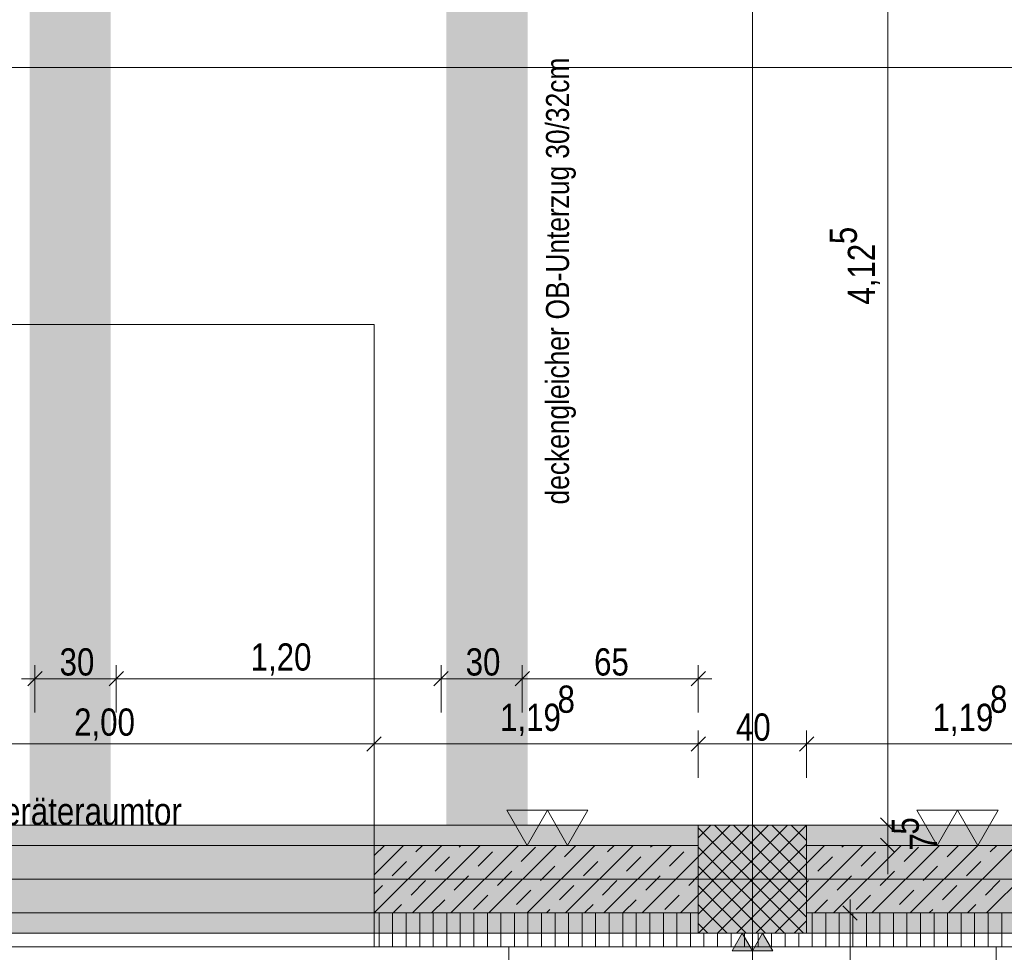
# Model space of a CAD drawing. Extents: x -720 to 300, y 62 to 1162.
# Tile 106 of 256: x -207 to -134, y 770 to 838. Entities that reach past the tile are written whole.
import ezdxf
from ezdxf.lldxf.tags import DXFTag

# ---------------------------------------------------------------- set-up
doc = ezdxf.new("R2010")
doc.units = 0
doc.layers.get('0').update_dxf_attribs({"lineweight": 13})
for name, color, linetype, lineweight, true_color in [('30 -33 Aussenwände- 3 Aussenstützen', 7, 'Continuous', 50, 0x0000dd), ('30 -34 Innenwände- 1 tragend', 7, 'Continuous', 13, 0xdd0806), ('30 -34 Innenwände- 2 nichttragend', 7, 'Continuous', 18, 0xff7fe6), ('30 -34 Innenwände- 4 Türen_Fenster', 7, 'Continuous', 15, 0x9955ff), ('30 -35 Decken- 1 Konstruktion-Träger- Stahlbeton', 7, 'Continuous', 13, 0x33aa00), ('60- 61 allgemeine Ausstattung- 1 Möbel', 7, 'Continuous', 9, 0x00cccc), ('70 -72 Beschriftung- 1 Beschriftung allgemein', 7, 'Continuous', 9, 0xff6633), ('70 -72 Beschriftung- 2 Beschriftung Bauteile', 7, 'Continuous', 9, 0x9999ff), ('70 -76 Bemaßung- 2 Allgemein', 9, 'Continuous', 5, 0x808080), ('iwb_Schraffur_Unterzug', 7, 'Continuous', 5, 0xffffcc), ('iwb_Sichtbeton', 2, 'Continuous', 50, 0xffff00), ('iwb_Sichtbeton-Shading', 2, 'Continuous', 50, 0xffff00)]:
    doc.layers.add(name, color=color, linetype=linetype, lineweight=lineweight, true_color=true_color)
doc.layers.add('70 -71 Achsen- 1 Gebäudeachsen', color=7, linetype='STRICHPUNKT2-A06G93UB8I', lineweight=18)
doc.layers.add('70 -73 Bauteildarst.- 2 verdeckt 0.15', color=7, linetype='fein_strichliert-A06G93UC8I', lineweight=15)
doc.styles.get("Standard").update_dxf_attribs({"font": 'ARIALN.TTF'})
tags = doc.linetypes.add('fein_strichliert-A06G93UC8I', pattern=[4, 1, -2, 1]).pattern_tags.tags
tags[8:9] = [DXFTag(74, 4), DXFTag(75, 0), DXFTag(340, '0'), DXFTag(46, 0.0), DXFTag(50, 0.0), DXFTag(44, 0.0), DXFTag(45, 0.0)]
tags[6:7] = [DXFTag(74, 4), DXFTag(75, 0), DXFTag(340, '0'), DXFTag(46, 0.0), DXFTag(50, 0.0), DXFTag(44, 0.0), DXFTag(45, 0.0)]
tags[4:5] = [DXFTag(74, 4), DXFTag(75, 0), DXFTag(340, '0'), DXFTag(46, 0.0), DXFTag(50, 0.0), DXFTag(44, 0.0), DXFTag(45, 0.0)]
tags = doc.linetypes.add('STRICHPUNKT2-A06G93UB8I', pattern=[12.7, 6.35, -3.175, 0, -3.175]).pattern_tags.tags
tags[10:11] = [DXFTag(74, 4), DXFTag(75, 0), DXFTag(340, '0'), DXFTag(46, 0.0), DXFTag(50, 0.0), DXFTag(44, 0.0), DXFTag(45, 0.0)]
tags[8:9] = [DXFTag(74, 4), DXFTag(75, 0), DXFTag(340, '0'), DXFTag(46, 0.0), DXFTag(50, 0.0), DXFTag(44, 0.0), DXFTag(45, 0.0)]
tags[6:7] = [DXFTag(74, 4), DXFTag(75, 0), DXFTag(340, '0'), DXFTag(46, 0.0), DXFTag(50, 0.0), DXFTag(44, 0.0), DXFTag(45, 0.0)]
tags[4:5] = [DXFTag(74, 4), DXFTag(75, 0), DXFTag(340, '0'), DXFTag(46, 0.0), DXFTag(50, 0.0), DXFTag(44, 0.0), DXFTag(45, 0.0)]

# ---------------------------------------------------------------- blocks, each defined once
blk = doc.blocks.new('Shading-A06G93SP8I', base_point=(-566.802, 777.112))
at = {"layer": 'iwb_Sichtbeton-Shading', "color": 51, "true_color": 0xffff7f}
for points in [[(-156.852, 777.712), (-156.852, 777.112), (-180.802, 777.712), (-180.802, 777.112)], [(-124.902, 777.712), (-124.902, 777.112), (-148.852, 777.712), (-148.852, 777.112)]]:
    blk.add_solid(points, dxfattribs=at)
blk = doc.blocks.new('Referenz-A06G93UD8I')
at = {"layer": '30 -33 Aussenwände- 3 Aussenstützen', "color": 0, "lineweight": -2}
for p, q in [((-156.853, 777.976), (-155.917, 778.912)), ((-156.853, 776.562), (-154.502, 778.912)), ((-156.853, 775.147), (-153.088, 778.912)), ((-156.853, 773.733), (-151.674, 778.912)), ((-156.853, 772.319), (-150.26, 778.912)), ((-156.853, 778.696), (-149.069, 770.912)), ((-156.846, 770.912), (-148.853, 778.905)), ((-155.654, 778.912), (-148.853, 772.111)), ((-154.24, 778.912), (-148.853, 773.525)), ((-152.826, 778.912), (-148.853, 774.939)), ((-151.412, 778.912), (-148.853, 776.353)), ((-149.998, 778.912), (-148.853, 777.768)), ((-156.853, 777.282), (-150.483, 770.912)), ((-155.431, 770.912), (-148.853, 777.49)), ((-156.853, 775.868), (-151.897, 770.912)), ((-154.017, 770.912), (-148.853, 776.076)), ((-152.853, 775.912), (-152.853, 773.912)), ((-153.853, 774.912), (-151.853, 774.912)), ((-156.853, 774.454), (-153.311, 770.912)), ((-152.603, 770.912), (-148.853, 774.662)), ((-151.189, 770.912), (-148.853, 773.248)), ((-156.853, 773.04), (-154.725, 770.912)), ((-149.774, 770.912), (-148.853, 771.834)), ((-156.853, 771.625), (-156.14, 770.912))]:
    blk.add_line(p, q, dxfattribs=at)
at = {"layer": '30 -33 Aussenwände- 3 Aussenstützen', "color": 0, "linetype": 'Continuous', "lineweight": -2, "ltscale": 0.13}
for p, q in [((-148.853, 778.912), (-156.853, 778.912)), ((-156.853, 778.912), (-156.853, 770.912)), ((-148.853, 770.912), (-148.853, 778.912)), ((-156.853, 770.912), (-148.853, 770.912))]:
    blk.add_line(p, q, dxfattribs=at)
at = {"layer": '30 -34 Innenwände- 1 tragend', "color": 0, "lineweight": -2}
for p, q in [((-180.803, 775.239), (-178.63, 777.412)), ((-180.803, 776.653), (-180.044, 777.412)), ((-180.803, 777.412), (-156.853, 777.412)), ((-180.801, 772.412), (-175.801, 777.412)), ((-177.973, 772.412), (-172.973, 777.412)), ((-177.706, 776.922), (-177.216, 777.412)), ((-175.144, 772.412), (-170.144, 777.412)), ((-174.524, 777.275), (-174.387, 777.412)), ((-173.11, 775.861), (-172.049, 776.922)), ((-172.316, 772.412), (-167.316, 777.412)), ((-169.928, 776.215), (-168.867, 777.275)), ((-169.488, 772.412), (-164.488, 777.412)), ((-166.746, 776.568), (-165.902, 777.412)), ((-166.659, 772.412), (-161.659, 777.412)), ((-163.831, 772.412), (-158.831, 777.412)), ((-163.564, 776.922), (-163.073, 777.412)), ((-160.382, 777.275), (-160.245, 777.412)), ((-158.967, 775.861), (-157.907, 776.922)), ((-148.853, 777.412), (-124.903, 777.412)), ((-148.853, 776.076), (-147.517, 777.412)), ((-148.853, 773.248), (-144.689, 777.412)), ((-146.86, 772.412), (-141.86, 777.412)), ((-146.239, 777.275), (-146.103, 777.412)), ((-144.825, 775.861), (-143.765, 776.922)), ((-144.032, 772.412), (-139.032, 777.412)), ((-141.643, 776.215), (-140.583, 777.275)), ((-141.203, 772.412), (-136.203, 777.412)), ((-138.461, 776.568), (-137.618, 777.412)), ((-138.375, 772.412), (-133.375, 777.412)), ((-135.547, 772.412), (-130.547, 777.412)), ((-135.279, 776.922), (-134.789, 777.412)), ((-179.473, 775.154), (-178.413, 776.215)), ((-176.292, 775.508), (-175.231, 776.568)), ((-165.331, 775.154), (-164.271, 776.215)), ((-162.149, 775.508), (-161.089, 776.568)), ((-161.002, 772.412), (-156.853, 776.561)), ((-148.007, 775.508), (-146.947, 776.568)), ((-137.047, 775.154), (-135.986, 776.215)), ((-171.695, 774.447), (-170.635, 775.508)), ((-168.513, 774.801), (-167.453, 775.861)), ((-143.411, 774.447), (-142.35, 775.508)), ((-140.229, 774.801), (-139.168, 775.861)), ((-178.059, 773.74), (-176.999, 774.801)), ((-174.877, 774.093), (-173.817, 775.154)), ((-163.917, 773.74), (-162.856, 774.801)), ((-160.735, 774.093), (-159.675, 775.154)), ((-157.553, 774.447), (-156.853, 775.147)), ((-148.853, 774.662), (-148.714, 774.801)), ((-146.593, 774.093), (-145.532, 775.154)), ((-135.633, 773.74), (-134.572, 774.801)), ((-180.803, 773.825), (-180.181, 774.447)), ((-170.281, 773.033), (-169.22, 774.093)), ((-167.099, 773.386), (-166.038, 774.447)), ((-141.997, 773.033), (-140.936, 774.093)), ((-138.815, 773.386), (-137.754, 774.447)), ((-176.559, 772.412), (-175.584, 773.386)), ((-173.463, 772.679), (-172.402, 773.74)), ((-162.417, 772.412), (-161.442, 773.386)), ((-159.321, 772.679), (-158.26, 773.74)), ((-158.174, 772.412), (-156.853, 773.733)), ((-148.274, 772.412), (-147.3, 773.386)), ((-145.179, 772.679), (-144.118, 773.74)), ((-179.387, 772.412), (-178.766, 773.033)), ((-168.073, 772.412), (-167.806, 772.679)), ((-165.245, 772.412), (-164.624, 773.033)), ((-139.789, 772.412), (-139.522, 772.679)), ((-136.961, 772.412), (-136.34, 773.033)), ((-180.803, 772.412), (-156.853, 772.412)), ((-148.853, 772.412), (-124.903, 772.412))]:
    blk.add_line(p, q, dxfattribs=at)
at = {"layer": '30 -34 Innenwände- 1 tragend', "color": 0, "linetype": 'Continuous', "lineweight": -2, "ltscale": 0.13}
for p, q in [((-180.803, 777.412), (-156.853, 777.412)), ((-156.853, 777.412), (-156.853, 770.912)), ((-148.853, 777.412), (-148.853, 770.912)), ((-148.853, 777.412), (-124.903, 777.412)), ((-180.803, 769.912), (-156.853, 769.912)), ((-148.853, 769.912), (-124.903, 769.912))]:
    blk.add_line(p, q, dxfattribs=at)
at = {"layer": '30 -34 Innenwände- 2 nichttragend', "color": 0, "lineweight": -2}
for p, q in [((-180.803, 772.412), (-156.853, 772.412)), ((-180.433, 769.912), (-180.433, 772.412)), ((-179.433, 769.912), (-179.433, 772.412)), ((-178.433, 769.912), (-178.433, 772.412)), ((-177.433, 769.912), (-177.433, 772.412)), ((-176.433, 769.912), (-176.433, 772.412)), ((-175.433, 769.912), (-175.433, 772.412)), ((-174.433, 769.912), (-174.433, 772.412)), ((-173.433, 769.912), (-173.433, 772.412)), ((-172.433, 769.912), (-172.433, 772.412)), ((-171.433, 769.912), (-171.433, 772.412)), ((-170.433, 769.912), (-170.433, 772.412)), ((-169.433, 769.912), (-169.433, 772.412)), ((-168.433, 769.912), (-168.433, 772.412)), ((-167.433, 769.912), (-167.433, 772.412)), ((-166.433, 769.912), (-166.433, 772.412)), ((-165.433, 769.912), (-165.433, 772.412)), ((-164.433, 769.912), (-164.433, 772.412)), ((-163.433, 769.912), (-163.433, 772.412)), ((-162.433, 769.912), (-162.433, 772.412)), ((-161.433, 769.912), (-161.433, 772.412)), ((-160.433, 769.912), (-160.433, 772.412)), ((-159.433, 769.912), (-159.433, 772.412)), ((-158.433, 769.912), (-158.433, 772.412)), ((-157.433, 769.912), (-157.433, 772.412)), ((-148.853, 772.412), (-124.903, 772.412)), ((-148.433, 769.912), (-148.433, 772.412)), ((-147.433, 769.912), (-147.433, 772.412)), ((-146.433, 769.912), (-146.433, 772.412)), ((-145.433, 769.912), (-145.433, 772.412)), ((-144.433, 769.912), (-144.433, 772.412)), ((-143.433, 769.912), (-143.433, 772.412)), ((-142.433, 769.912), (-142.433, 772.412)), ((-141.433, 769.912), (-141.433, 772.412)), ((-140.433, 769.912), (-140.433, 772.412)), ((-139.433, 769.912), (-139.433, 772.412)), ((-138.433, 769.912), (-138.433, 772.412)), ((-137.433, 769.912), (-137.433, 772.412)), ((-136.433, 769.912), (-136.433, 772.412)), ((-135.433, 769.912), (-135.433, 772.412)), ((-134.433, 769.912), (-134.433, 772.412)), ((-148.853, 770.912), (-156.853, 770.912)), ((-156.433, 770.912), (-156.433, 769.912)), ((-155.433, 770.912), (-155.433, 769.912)), ((-154.433, 770.912), (-154.433, 769.912)), ((-153.433, 770.912), (-153.433, 769.912)), ((-152.433, 770.912), (-152.433, 769.912)), ((-151.433, 770.912), (-151.433, 769.912)), ((-150.433, 770.912), (-150.433, 769.912)), ((-149.433, 770.912), (-149.433, 769.912)), ((-180.803, 769.912), (-156.853, 769.912)), ((-148.853, 769.912), (-156.853, 769.912)), ((-148.853, 769.912), (-124.903, 769.912))]:
    blk.add_line(p, q, dxfattribs=at)
at = {"layer": '30 -34 Innenwände- 2 nichttragend', "color": 0, "linetype": 'Continuous', "lineweight": -2, "ltscale": 0.13}
for p, q in [((-148.853, 770.912), (-156.853, 770.912)), ((-148.853, 769.912), (-156.853, 769.912))]:
    blk.add_line(p, q, dxfattribs=at)
at = {"layer": '30 -34 Innenwände- 4 Türen_Fenster', "color": 0, "linetype": 'Continuous', "lineweight": -2, "ltscale": 0.13}
for p, q in [((-220.803, 777.412), (-180.803, 777.412)), ((-220.803, 777.412), (-180.803, 777.412)), ((-180.803, 777.412), (-180.803, 769.912)), ((-220.803, 772.412), (-180.803, 772.412)), ((-220.803, 772.412), (-180.803, 772.412)), ((-180.803, 769.912), (-220.803, 769.912)), ((-220.803, 769.912), (-180.803, 769.912))]:
    blk.add_line(p, q, dxfattribs=at)
at = {"layer": '30 -35 Decken- 1 Konstruktion-Träger- Stahlbeton', "color": 0, "linetype": 'fein_strichliert-A06G93UC8I', "lineweight": -2, "ltscale": 0.13}
for p, q in [((-604.853, 778.912), (76.456, 778.912)), ((-604.853, 770.912), (76.456, 770.912))]:
    blk.add_line(p, q, dxfattribs=at)
at = {"layer": '60- 61 allgemeine Ausstattung- 1 Möbel', "color": 0, "linetype": 'Continuous', "lineweight": -2, "ltscale": 0.13}
for p, q in [((-170.855, 769.912), (-134.855, 769.912)), ((-170.855, 768.912), (-170.855, 769.912)), ((-134.855, 769.912), (-134.855, 768.912))]:
    blk.add_line(p, q, dxfattribs=at)
at = {"layer": '70 -71 Achsen- 1 Gebäudeachsen', "color": 0, "linetype": 'STRICHPUNKT2-A06G93UB8I', "lineweight": -2, "ltscale": 0.13}
for p, q in [((-152.853, 1084.852), (-152.853, 85.412)), ((-682.362, 834.912), (76.456, 834.912)), ((-682.362, 774.912), (76.456, 774.912))]:
    blk.add_line(p, q, dxfattribs=at)
at = {"layer": '70 -72 Beschriftung- 2 Beschriftung Bauteile', "color": 0, "lineweight": -2}
for p, q in [((-169.502, 777.412), (-171.002, 780.01)), ((-171.002, 780.01), (-168.002, 780.01)), ((-168.002, 780.01), (-169.502, 777.412)), ((-166.502, 777.412), (-168.002, 780.01)), ((-168.002, 780.01), (-165.002, 780.01)), ((-165.002, 780.01), (-166.502, 777.412)), ((-140.703, 780.01), (-139.203, 777.412)), ((-137.703, 780.01), (-140.703, 780.01)), ((-139.203, 777.412), (-137.703, 780.01)), ((-137.703, 780.01), (-136.203, 777.412)), ((-134.703, 780.01), (-137.703, 780.01)), ((-136.203, 777.412), (-134.703, 780.01)), ((-153.603, 770.912), (-154.353, 769.613)), ((-152.853, 769.613), (-153.603, 770.912)), ((-152.103, 770.912), (-152.853, 769.613)), ((-151.353, 769.613), (-152.103, 770.912)), ((-154.353, 769.613), (-152.853, 769.613)), ((-152.853, 769.613), (-151.353, 769.613))]:
    blk.add_line(p, q, dxfattribs=at)
for points in [[(-153.603, 769.613), (-154.353, 769.613), (-153.603, 770.912)], [(-153.603, 769.613), (-153.603, 770.912), (-152.853, 769.613)], [(-152.103, 769.613), (-152.853, 769.613), (-152.103, 770.912)], [(-152.103, 769.613), (-152.103, 770.912), (-151.353, 769.613)]]:
    blk.add_solid(points, dxfattribs=at)
at = {"layer": '70 -73 Bauteildarst.- 2 verdeckt 0.15', "color": 0, "linetype": 'fein_strichliert-A06G93UC8I', "lineweight": -2, "ltscale": 0.13}
for p, q in [((-180.803, 815.912), (-220.803, 815.912)), ((-180.803, 777.412), (-180.803, 815.912))]:
    blk.add_line(p, q, dxfattribs=at)
at = {"layer": '70 -76 Bemaßung- 2 Allgemein', "color": 0, "linetype": 'Continuous', "lineweight": -2, "ltscale": 0.13}
for p, q in [((-142.853, 779.973), (-142.853, 860.352)), ((-205.853, 787.226), (-205.853, 790.726)), ((-199.853, 787.226), (-199.853, 790.726)), ((-199.853, 787.226), (-199.853, 790.726)), ((-175.853, 787.226), (-175.853, 790.726)), ((-175.853, 787.226), (-175.853, 790.726)), ((-169.853, 787.226), (-169.853, 790.726)), ((-169.853, 787.226), (-169.853, 790.726)), ((-156.853, 787.226), (-156.853, 790.726)), ((-206.384, 789.195), (-205.322, 790.257)), ((-199.322, 790.257), (-200.384, 789.195)), ((-200.384, 789.195), (-199.322, 790.257)), ((-176.384, 789.195), (-175.322, 790.257)), ((-175.322, 790.257), (-176.384, 789.195)), ((-170.384, 789.195), (-169.322, 790.257)), ((-169.322, 790.257), (-170.384, 789.195)), ((-156.322, 790.257), (-157.384, 789.195)), ((-206.853, 789.726), (-204.793, 789.726)), ((-200.913, 789.726), (-204.793, 789.726)), ((-198.853, 789.726), (-200.913, 789.726)), ((-200.853, 789.726), (-198.793, 789.726)), ((-176.913, 789.726), (-198.793, 789.726)), ((-174.853, 789.726), (-176.913, 789.726)), ((-176.853, 789.726), (-174.793, 789.726)), ((-170.913, 789.726), (-174.793, 789.726)), ((-168.853, 789.726), (-170.913, 789.726)), ((-170.853, 789.726), (-168.793, 789.726)), ((-157.913, 789.726), (-168.793, 789.726)), ((-155.853, 789.726), (-157.913, 789.726)), ((-180.803, 782.412), (-180.803, 785.912)), ((-180.803, 782.412), (-180.803, 785.912)), ((-156.853, 782.412), (-156.853, 785.912)), ((-156.853, 782.412), (-156.853, 785.912)), ((-148.853, 782.412), (-148.853, 785.912)), ((-148.853, 782.412), (-148.853, 785.912)), ((-181.863, 784.912), (-219.743, 784.912)), ((-179.803, 784.912), (-181.863, 784.912)), ((-181.803, 784.912), (-179.743, 784.912)), ((-180.272, 785.443), (-181.334, 784.382)), ((-181.334, 784.382), (-180.272, 785.443)), ((-157.913, 784.912), (-179.743, 784.912)), ((-155.853, 784.912), (-157.913, 784.912)), ((-157.853, 784.912), (-155.793, 784.912)), ((-156.322, 785.443), (-157.384, 784.382)), ((-157.384, 784.382), (-156.322, 785.443)), ((-149.913, 784.912), (-155.793, 784.912)), ((-147.853, 784.912), (-149.913, 784.912)), ((-149.853, 784.912), (-147.793, 784.912)), ((-149.384, 784.382), (-148.322, 785.443)), ((-148.322, 785.443), (-149.384, 784.382)), ((-125.963, 784.912), (-147.793, 784.912)), ((-142.853, 779.973), (-142.853, 781.033)), ((-142.853, 777.912), (-142.853, 779.973)), ((-142.853, 777.912), (-142.853, 779.973)), ((-142.322, 778.382), (-143.384, 779.443)), ((-142.322, 778.382), (-143.384, 779.443)), ((-145.353, 778.912), (-141.853, 778.912)), ((-145.353, 778.912), (-141.853, 778.912)), ((-142.853, 777.412), (-142.853, 778.912)), ((-142.853, 778.412), (-142.853, 776.352)), ((-143.384, 777.943), (-142.322, 776.882)), ((-145.353, 777.412), (-141.853, 777.412)), ((-142.853, 776.352), (-142.853, 775.291)), ((-145.633, 773.412), (-145.633, 771.352)), ((-146.164, 772.943), (-145.102, 771.882)), ((-143.133, 772.412), (-146.633, 772.412)), ((-145.633, 610.973), (-145.633, 771.352))]:
    blk.add_line(p, q, dxfattribs=at)
at = {"layer": '70 -72 Beschriftung- 1 Beschriftung allgemein', "color": 0, "linetype": 'Continuous', "lineweight": -2, "ltscale": 0.13, "char_height": 1.7, "attachment_point": 1, "rotation": 90}
for s, insert in [('{\\fArial Narrow;30/32cm}', (-168.102, 828.161)), ('{\\fArial Narrow;OB-Unterzug}', (-168.102, 816.279)), ('{\\fArial Narrow;deckengleicher}', (-168.102, 802.606))]:
    blk.add_mtext(s, dxfattribs=dict(at, insert=insert))
at = {"layer": '70 -72 Beschriftung- 1 Beschriftung allgemein', "color": 0, "linetype": 'Continuous', "lineweight": -2, "ltscale": 0.13, "insert": (-210.007, 780.932), "char_height": 2.01377, "attachment_point": 1}
blk.add_mtext('{\\fArial Narrow;Geräteraumtor}', dxfattribs=at)
at = {"layer": '70 -76 Bemaßung- 2 Allgemein', "color": 0, "linetype": 'Continuous', "lineweight": -2, "ltscale": 0.13, "char_height": 2.01377, "attachment_point": 1, "rotation": 90}
for s, insert in [('{\\fArial Narrow;5}', (-147.146, 821.848)), ('{\\fArial Narrow;4,12}', (-145.803, 817.382)), ('{\\fArial Narrow;5}', (-142.573, 778.204)), ('{\\fArial Narrow;7}', (-141.23, 777.026))]:
    blk.add_mtext(s, dxfattribs=dict(at, insert=insert))
at = {"layer": '70 -76 Bemaßung- 2 Allgemein', "color": 0, "linetype": 'Continuous', "lineweight": -2, "ltscale": 0.13, "char_height": 2.01377, "attachment_point": 1}
for s, insert in [('{\\fArial Narrow;1,20}', (-189.921, 792.342)), ('{\\fArial Narrow;30}', (-204.035, 791.977)), ('{\\fArial Narrow;30}', (-174.035, 791.977)), ('{\\fArial Narrow;65}', (-164.547, 791.977)), ('{\\fArial Narrow;8}', (-167.248, 789.223)), ('{\\fArial Narrow;8}', (-135.298, 789.223)), ('{\\fArial Narrow;1,19}', (-171.493, 787.88)), ('{\\fArial Narrow;1,19}', (-139.543, 787.88)), ('{\\fArial Narrow;2,00}', (-202.962, 787.528)), ('{\\fArial Narrow;40}', (-154.07, 787.163))]:
    blk.add_mtext(s, dxfattribs=dict(at, insert=insert))
blk = doc.blocks.new('Referenz-A06G93UF8I')
at = {"layer": 'iwb_Schraffur_Unterzug', "linetype": 'Continuous', "ltscale": 0.13}
for points in [[(-206.252, 777.852), (-206.252, 862.412), (-200.252, 777.852), (-200.252, 862.412)], [(-175.452, 777.852), (-175.452, 862.412), (-169.452, 777.852), (-169.452, 862.412)], [(-682.362, 778.912), (76.456, 778.912), (76.456, 776.041)], [(-682.362, 778.912), (76.456, 776.041), (-682.362, 775.172)], [(-682.362, 775.172), (76.456, 776.041), (76.456, 773.783)], [(-682.362, 775.172), (76.456, 773.783), (-682.362, 774.653)], [(-682.362, 774.653), (76.456, 773.783), (76.456, 770.912)], [(-682.362, 774.653), (76.456, 770.912), (-682.362, 770.912)]]:
    blk.add_solid(points, dxfattribs=at)
at = {"layer": 'iwb_Sichtbeton', "linetype": 'Continuous', "ltscale": 0.5}
for points in [[(-156.852, 777.712), (-156.852, 777.112), (-180.802, 777.712), (-180.802, 777.112)], [(-124.902, 777.712), (-124.902, 777.112), (-148.852, 777.712), (-148.852, 777.112)]]:
    blk.add_solid(points, dxfattribs=at)

msp = doc.modelspace()

# ---------------------------------------------------------------- block references
at = {"color": 8, "lineweight": 13, "ltscale": 0.13, "true_color": 0x808080}
msp.add_blockref('Referenz-A06G93UD8I', (0, 0), dxfattribs=at)
at = {"color": 8, "lineweight": 25, "ltscale": 0.25, "true_color": 0x808080}
msp.add_blockref('Referenz-A06G93UF8I', (0, 0), dxfattribs=at)
msp.add_blockref('Shading-A06G93SP8I', (-566.802, 777.112))

doc.saveas('drawing.dxf')
